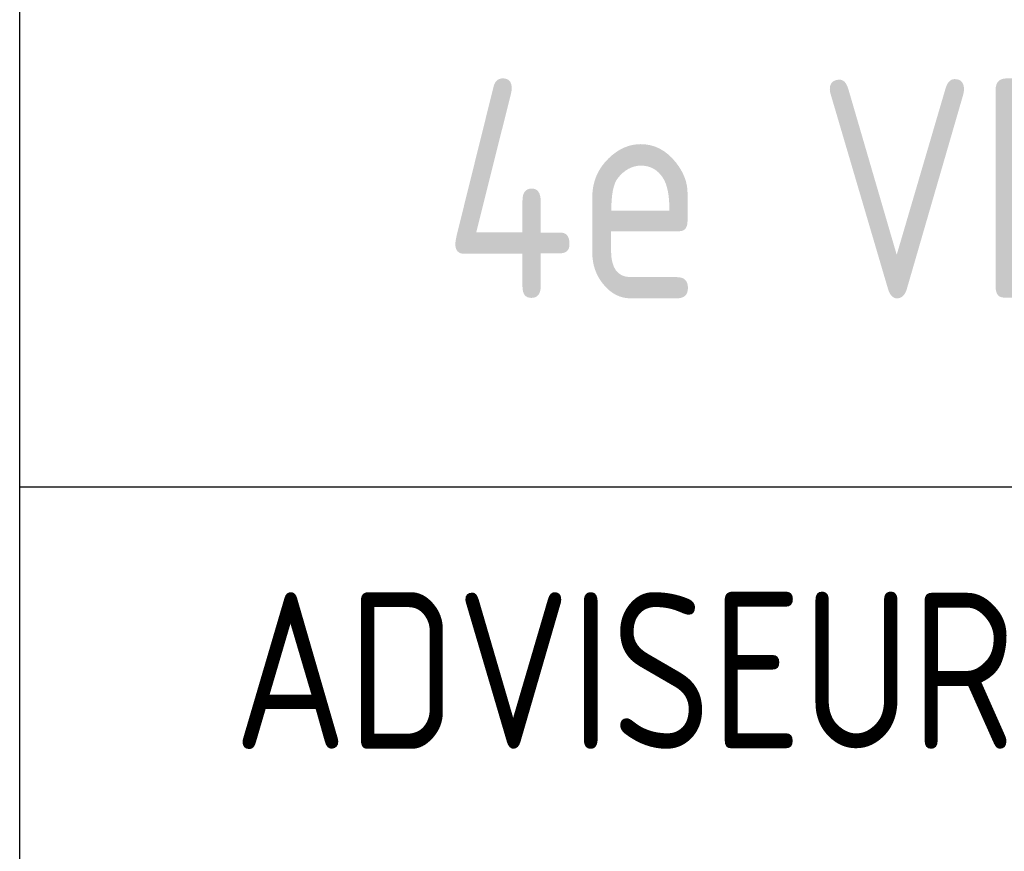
# Model space of a CAD drawing. Extents: x -257677 to 221252, y -185516 to 120782.
# Tile 80 of 171: x 43344 to 44130, y -131449 to -130785. Entities that reach past the tile are written whole.
import ezdxf

# ---------------------------------------------------------------- set-up
doc = ezdxf.new("R2010")
doc.units = 0
doc.header["$LTSCALE"] = 50
doc.layers.get('0').update_dxf_attribs({"linetype": 'CONTINUOUS'})
doc.layers.add('KADER', color=7, linetype='CONTINUOUS')
doc.styles.add('ISO25', font='ISO', dxfattribs={"width": 0.9})
doc.styles.add('ISO35', font='ISO', dxfattribs={"width": 0.9})

# ---------------------------------------------------------------- blocks, each defined once
blk = doc.blocks.new('SNARF')
at = {"color": 2, "linetype": 'Continuous', "style": 'ISO25', "width": 0.9}
blk.add_text('ADVISEUR :', height=250, dxfattribs=at).set_placement((-10640.9, 2084))

msp = doc.modelspace()

# ---------------------------------------------------------------- linework, layer by layer
at = {"layer": 'KADER', "color": 4}
for p, q in [((43344.06741, -132408.75948), (43344.06741, -128658.75948)), ((43344.06741, -131157.76153), (48843.18998, -131157.76153))]:
    msp.add_line(p, q, dxfattribs=at)

# ---------------------------------------------------------------- block references
at = {"layer": 'KADER', "linetype": 'Continuous', "xscale": 0.5, "yscale": 0.5, "zscale": 0.5}
msp.add_blockref('SNARF', (48835.24993, -132408.75948), dxfattribs=at)

# ---------------------------------------------------------------- texts
at = {"layer": 'KADER', "color": 3, "linetype": 'Continuous', "style": 'ISO35', "width": 0.9}
msp.add_text('4e VERDIEPING', height=175, dxfattribs=at).set_placement((43681.88054, -131007.15029))

doc.saveas('drawing.dxf')
